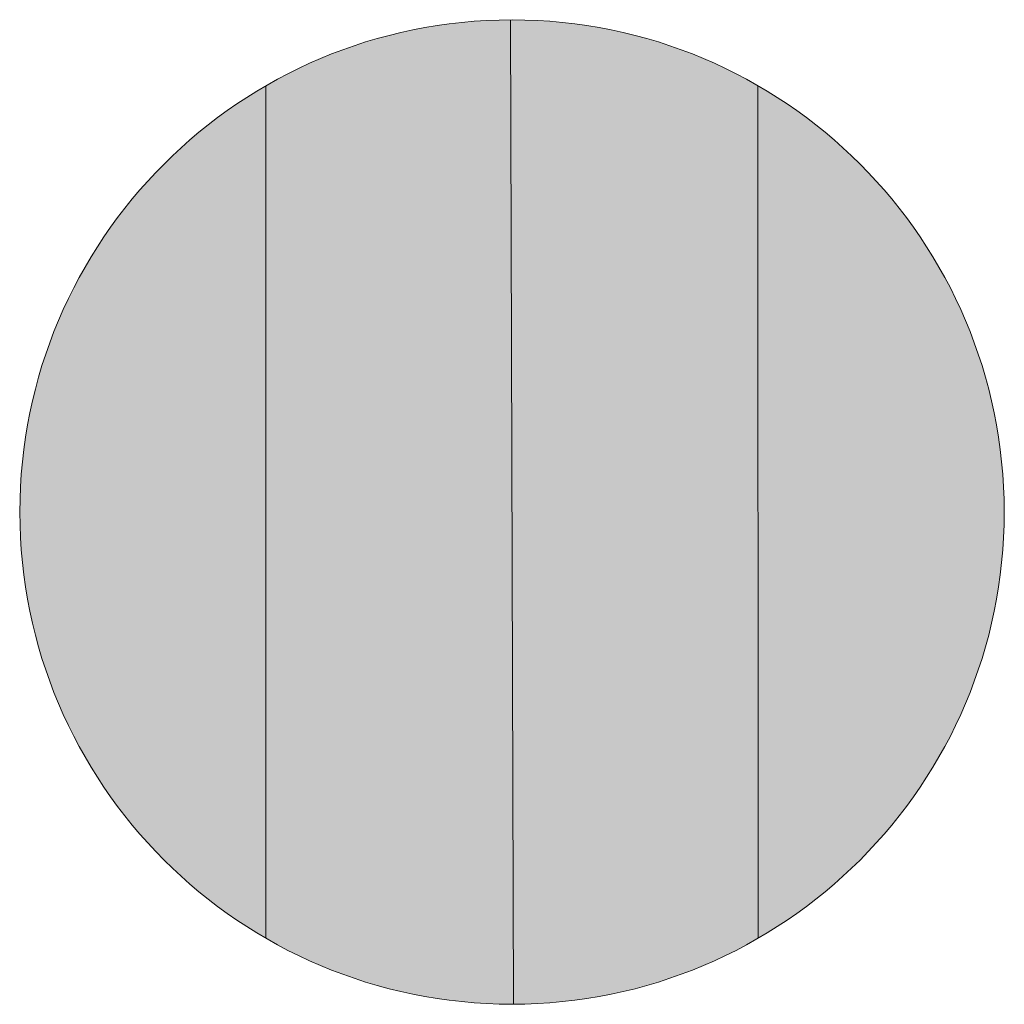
# Model space of a CAD drawing. Header units: metres. Extents: x -0.00076 to 0.00078, y -0.00077 to 0.00077.
import ezdxf

# ---------------------------------------------------------------- set-up
doc = ezdxf.new("R2010")
doc.units = ezdxf.units.M
doc.header["$MEASUREMENT"] = 0
doc.layers.add('LTG_AW_Gully_Rund_flf', color=254, linetype='Continuous', lineweight=0)
doc.layers.add('LTG_AW_Gully_Rund_sym', color=250, linetype='Continuous', lineweight=5)

msp = doc.modelspace()

# ---------------------------------------------------------------- hatches: boundary and pattern name
at = {"layer": 'LTG_AW_Gully_Rund_flf'}
h = msp.add_hatch(color=256, dxfattribs=at)
edge = h.paths.add_edge_path()
edge.add_arc((0.0000065, 0.0000042), 0.00077, 0, 360)

# ---------------------------------------------------------------- linework, layer by layer
at = {"layer": 'LTG_AW_Gully_Rund_sym'}
for p, q in [((0.000009, -0.0007658), (0.000004, 0.0007742)), ((-0.0003785, -0.0006627), (-0.0003786, 0.000671)), ((0.0003918, -0.0006624), (0.0003911, 0.0006713))]:
    msp.add_line(p, q, dxfattribs=at)
msp.add_circle((0.0000065, 0.0000042), 0.00077, dxfattribs=at)

doc.saveas('drawing.dxf')
